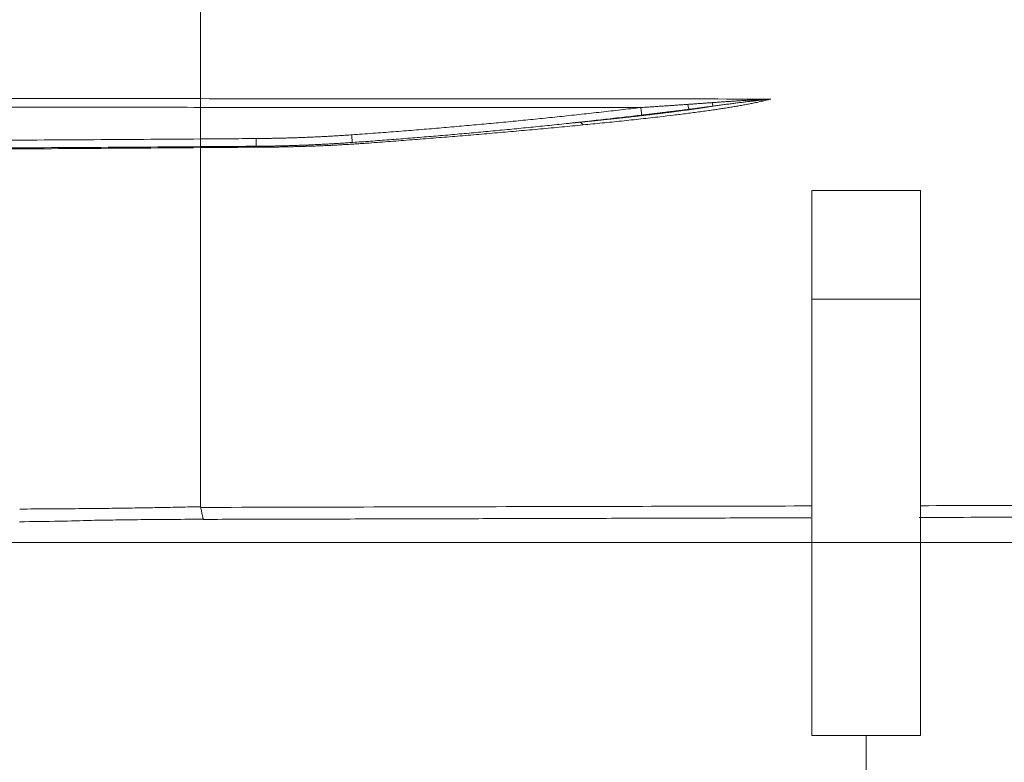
# Model space of a CAD drawing. Header units: millimetres. Extents: x 0 to 594, y 0 to 420.
# Tile 69 of 256: x 265 to 287, y 119 to 136. Entities that reach past the tile are written whole.
import ezdxf

# ---------------------------------------------------------------- set-up
doc = ezdxf.new("R2010")
doc.units = ezdxf.units.MM
doc.layers.add('1', color=7, linetype='Continuous', true_color=0xffffff)
doc.styles.add('Arial Unicode MS', font='txt')
doc.dimstyles.get("Standard").update_dxf_attribs({"dimtxt": 0.18, "dimasz": 0.18, "dimexe": 0.18, "dimexo": 0.0625, "dimgap": 0.09, "dimtad": 0, "dimtih": 1, "dimtoh": 1, "dimdec": 4, "dimzin": 0, "dimdsep": 46, "dimtxsty": 'Standard', "dimcen": 0.09, "dimadec": 0, "dimazin": 0, "dimtfac": 1, "dimtdec": 4, "dimtofl": 0, "dimtmove": 0, "dimatfit": 3, "dimfxl": 0, "dimtolj": 1, "dimtzin": 0, "dimarcsym": 0})

# ---------------------------------------------------------------- blocks, each defined once
blk = doc.blocks.new('_U1')
at = {"layer": '1', "color": 18, "lineweight": 13}
for p, q in [((345.447, 147.949), (345.447, 104.308)), ((284.299, 119.921), (284.299, 104.308)), ((284.299, 106.308), (308.79, 106.308)), ((345.447, 106.308), (320.956, 106.308))]:
    blk.add_line(p, q, dxfattribs=at)
at = {"layer": '1', "color": 18}
for points in [[(284.299, 106.308), (287.799, 107.245), (287.799, 105.37)], [(345.447, 106.308), (341.947, 105.37), (341.947, 107.245)]]:
    blk.add_solid(points, dxfattribs=at)
at = {"layer": '1', "color": 18, "linetype": 'Continuous', "lineweight": 13, "insert": (310.475, 103.672), "char_height": 3.5, "attachment_point": 7, "line_spacing_factor": 1.047437, "style": 'Arial Unicode MS'}
blk.add_mtext('\\fArial Unicode MS|b0|i0;\\W1.0000;1.22', dxfattribs=at)
blk = doc.blocks.new('_U2')
at = {"layer": '1', "color": 18, "lineweight": 13}
for p, q in [((214.297, 119.921), (214.297, 104.847)), ((284.299, 119.921), (284.299, 104.847)), ((214.297, 106.847), (226.837, 106.847)), ((284.299, 106.847), (271.76, 106.847))]:
    blk.add_line(p, q, dxfattribs=at)
at = {"layer": '1', "color": 18}
for points in [[(214.297, 106.847), (217.797, 107.785), (217.797, 105.909)], [(284.299, 106.847), (280.799, 105.909), (280.799, 107.785)]]:
    blk.add_solid(points, dxfattribs=at)
at = {"layer": '1', "color": 18, "linetype": 'Continuous', "lineweight": 13, "char_height": 3.5, "attachment_point": 7, "line_spacing_factor": 1.047437, "style": 'Arial Unicode MS'}
for s, insert in [('\\fArial Unicode MS|b0|i0;\\W1.0000;1.4', (228.522, 104.212)), ('\\fArial Unicode MS|b0|i0;\\W1.0000;CHOCK CTRS', (238.469, 104.212))]:
    blk.add_mtext(s, dxfattribs=dict(at, insert=insert))
blk = doc.blocks.new('_U3')
at = {"layer": '1', "color": 18, "lineweight": 13}
for p, q in [((101.994, 157.397), (101.994, 93.087)), ((345.447, 147.949), (345.447, 93.087)), ((101.994, 95.087), (184.093, 95.087)), ((345.447, 95.087), (263.348, 95.087))]:
    blk.add_line(p, q, dxfattribs=at)
at = {"layer": '1', "color": 18}
for points in [[(101.994, 95.087), (105.494, 96.025), (105.494, 94.149)], [(345.447, 95.087), (341.947, 94.149), (341.947, 96.025)]]:
    blk.add_solid(points, dxfattribs=at)
at = {"layer": '1', "color": 18, "linetype": 'Continuous', "lineweight": 13, "char_height": 3.5, "attachment_point": 7, "line_spacing_factor": 1.047437, "style": 'Arial Unicode MS'}
for s, insert in [('\\fArial Unicode MS|b0|i0;\\W1.0000;4.87', (185.779, 92.451)), ('\\fArial Unicode MS|b0|i0;\\W1.0000;DEFLATED TUBES LENGTH', (198.445, 92.451))]:
    blk.add_mtext(s, dxfattribs=dict(at, insert=insert))
blk = doc.blocks.new('_U9')
at = {"layer": '1', "color": 18, "lineweight": 13}
for p, q in [((249.492, 164.64), (361.654, 164.64)), ((359.654, 164.64), (359.654, 150.774)), ((359.654, 124.367), (359.654, 138.607)), ((160.769, 124.367), (361.654, 124.367))]:
    blk.add_line(p, q, dxfattribs=at)
at = {"layer": '1', "color": 18}
for points in [[(359.654, 164.64), (360.592, 161.14), (358.717, 161.14)], [(359.654, 124.367), (358.717, 127.867), (360.592, 127.867)]]:
    blk.add_solid(points, dxfattribs=at)
at = {"layer": '1', "color": 18, "linetype": 'Continuous', "lineweight": 13, "char_height": 3.5, "attachment_point": 7, "rotation": 90, "line_spacing_factor": 1.047437, "style": 'Arial Unicode MS'}
for s, insert in [('\\fArial Unicode MS|b0|i0;\\W1.0000;SINGLE POINT LIFT* EYE', (369.695, 140.265)), ('\\fArial Unicode MS|b0|i0;\\W1.0000;0.81', (362.633, 140.265))]:
    blk.add_mtext(s, dxfattribs=dict(at, insert=insert))
blk = doc.blocks.new('_U10')
at = {"layer": '1', "color": 18, "lineweight": 13}
for p, q in [((249.492, 222.88), (380.277, 222.88)), ((378.277, 222.88), (378.277, 151.235)), ((378.277, 124.367), (378.277, 139.069)), ((160.769, 124.367), (380.277, 124.367))]:
    blk.add_line(p, q, dxfattribs=at)
at = {"layer": '1', "color": 18}
for points in [[(378.277, 222.88), (379.215, 219.38), (377.339, 219.38)], [(378.277, 124.367), (377.339, 127.867), (379.215, 127.867)]]:
    blk.add_solid(points, dxfattribs=at)
at = {"layer": '1', "color": 18, "linetype": 'Continuous', "lineweight": 13, "char_height": 3.5, "attachment_point": 7, "rotation": 90, "line_spacing_factor": 1.047437, "style": 'Arial Unicode MS'}
for s, insert in [('\\fArial Unicode MS|b0|i0;\\W1.0000;LIFTING STROPS* EYE', (388.318, 140.726)), ('\\fArial Unicode MS|b0|i0;\\W1.0000;1.97', (381.256, 140.726))]:
    blk.add_mtext(s, dxfattribs=dict(at, insert=insert))

msp = doc.modelspace()

# ---------------------------------------------------------------- linework, layer by layer
at = {"layer": '1', "color": 155, "linetype": 'Continuous', "lineweight": 13}
for p, q in [((285.549, 132.469), (283.049, 132.469)), ((283.049, 129.969), (283.049, 132.469)), ((285.549, 132.469), (285.549, 129.969)), ((285.549, 129.969), (283.049, 129.969)), ((283.049, 119.921), (283.049, 129.969)), ((285.549, 119.921), (285.549, 129.969)), ((283.049, 119.921), (285.549, 119.921))]:
    msp.add_line(p, q, dxfattribs=at)
msp.add_ellipse((281.688, 134.724), major_axis=(-0.02, 0.199), ratio=0.166215, start_param=2.555863, end_param=2.845932, dxfattribs=at)
for points, knots in [([(268.972, 136.769), (268.972, 136.75), (268.972, 136.694), (268.972, 136.603), (268.972, 136.496), (268.972, 136.389), (268.972, 136.282), (268.972, 136.175), (268.972, 136.068), (268.972, 135.961), (268.972, 135.854), (268.972, 135.748), (268.972, 135.641), (268.972, 135.535), (268.972, 135.429), (268.972, 135.323), (268.972, 135.217), (268.972, 135.112), (268.972, 135.006), (268.972, 134.901), (268.972, 134.796), (268.972, 134.691), (268.972, 134.621), (268.972, 134.586)], [0, 0, 0, 0, 0.026369, 0.07502, 0.123675, 0.172334, 0.220996, 0.269661, 0.318329, 0.367, 0.415675, 0.464353, 0.513033, 0.561717, 0.610404, 0.659093, 0.707786, 0.756481, 0.80518, 0.853881, 0.902584, 0.951291, 1, 1, 1, 1]), ([(195.821, 135.189), (195.912, 135.185), (196.095, 135.178), (196.37, 135.167), (196.645, 135.157), (196.92, 135.146), (197.196, 135.135), (197.472, 135.125), (197.748, 135.115), (198.025, 135.104), (198.303, 135.094), (198.581, 135.084), (198.859, 135.074), (199.138, 135.064), (199.418, 135.054), (199.698, 135.045), (199.979, 135.035), (200.26, 135.025), (200.542, 135.016), (200.825, 135.006), (201.108, 134.997), (201.392, 134.988), (201.677, 134.978), (201.963, 134.969), (202.249, 134.96), (202.536, 134.951), (202.823, 134.942), (203.112, 134.933), (203.401, 134.925), (203.691, 134.916), (203.981, 134.907), (204.271, 134.899), (204.561, 134.891), (204.851, 134.882), (205.141, 134.874), (205.431, 134.866), (205.722, 134.858), (206.012, 134.85), (206.303, 134.842), (206.594, 134.835), (206.884, 134.827), (207.175, 134.819), (207.467, 134.812), (207.758, 134.805), (208.049, 134.797), (208.341, 134.79), (208.633, 134.783), (208.925, 134.776), (209.217, 134.769), (209.51, 134.762), (209.802, 134.756), (210.095, 134.749), (210.388, 134.742), (210.682, 134.736), (210.975, 134.729), (211.269, 134.723), (211.563, 134.717), (211.858, 134.711), (212.152, 134.704), (212.447, 134.698), (212.743, 134.693), (213.038, 134.687), (213.334, 134.681), (213.63, 134.675), (213.926, 134.67), (214.223, 134.664), (214.52, 134.658), (214.818, 134.653), (215.116, 134.648), (215.414, 134.642), (215.712, 134.637), (216.011, 134.632), (216.31, 134.627), (216.61, 134.622), (216.91, 134.617), (217.21, 134.612), (218.613, 134.59), (221.158, 134.554), (224.857, 134.511), (228.599, 134.477), (232.303, 134.45), (235.617, 134.432), (238.545, 134.42), (241.123, 134.411), (243.693, 134.404), (246.268, 134.399), (248.848, 134.395), (251.424, 134.392), (253.983, 134.39), (256.523, 134.389), (259.044, 134.388), (261.548, 134.387), (264.036, 134.387), (266.509, 134.387), (268.153, 134.387), (268.972, 134.386)], [0, 0, 0, 0, 0.003754, 0.007514, 0.011278, 0.015047, 0.018822, 0.022602, 0.026389, 0.030182, 0.033981, 0.037787, 0.0416, 0.04542, 0.049247, 0.053083, 0.056926, 0.060778, 0.064638, 0.068507, 0.072384, 0.076271, 0.080168, 0.084074, 0.08799, 0.091916, 0.095853, 0.099801, 0.103759, 0.107725, 0.111691, 0.115658, 0.119626, 0.123595, 0.127565, 0.131536, 0.135509, 0.139483, 0.143459, 0.147436, 0.151415, 0.155396, 0.159379, 0.163364, 0.167351, 0.171341, 0.175333, 0.179327, 0.183324, 0.187324, 0.191327, 0.195332, 0.199341, 0.203353, 0.207368, 0.211386, 0.215408, 0.219433, 0.223462, 0.227495, 0.231532, 0.235572, 0.239617, 0.243666, 0.247719, 0.251777, 0.255839, 0.259906, 0.263977, 0.268054, 0.272135, 0.276221, 0.280313, 0.284409, 0.288511, 0.292619, 0.296732, 0.346039, 0.396967, 0.448453, 0.499435, 0.548851, 0.584308, 0.619475, 0.654535, 0.68967, 0.725042, 0.760301, 0.795271, 0.82997, 0.864415, 0.898624, 0.932613, 0.966399, 1, 1, 1, 1]), ([(268.972, 134.586), (268.972, 134.585), (268.972, 134.583), (268.972, 134.58), (268.972, 134.577), (268.972, 134.573), (268.972, 134.57), (268.972, 134.566), (268.972, 134.562), (268.972, 134.558), (268.972, 134.554), (268.972, 134.55), (268.972, 134.546), (268.972, 134.541), (268.972, 134.536), (268.972, 134.532), (268.972, 134.527), (268.972, 134.522), (268.972, 134.517), (268.972, 134.512), (268.972, 134.507), (268.972, 134.502), (268.972, 134.496), (268.972, 134.491), (268.972, 134.486), (268.972, 134.48), (268.972, 134.474), (268.972, 134.469), (268.972, 134.463), (268.972, 134.457), (268.972, 134.452), (268.972, 134.446), (268.972, 134.44), (268.972, 134.434), (268.972, 134.428), (268.972, 134.422), (268.972, 134.416), (268.972, 134.41), (268.972, 134.404), (268.972, 134.398), (268.972, 134.392), (268.972, 134.388), (268.972, 134.386)], [0, 0, 0, 0, 0.028, 0.055762, 0.083298, 0.110617, 0.137728, 0.164639, 0.19136, 0.217897, 0.244258, 0.270449, 0.296475, 0.322344, 0.34806, 0.373629, 0.399055, 0.424344, 0.449499, 0.474525, 0.499426, 0.524205, 0.548868, 0.573417, 0.597856, 0.622188, 0.646418, 0.670549, 0.694585, 0.718528, 0.742383, 0.766152, 0.789841, 0.813452, 0.836989, 0.860456, 0.883856, 0.907194, 0.930473, 0.953698, 0.976872, 1, 1, 1, 1]), ([(268.972, 134.586), (270.073, 134.585), (272.274, 134.585), (275.568, 134.583), (278.843, 134.581), (281.018, 134.578), (282.1, 134.577)], [0, 0, 0, 0, 0.251605, 0.502898, 0.752743, 1, 1, 1, 1]), ([(277.781, 133.982), (277.928, 133.996), (278.225, 134.026), (278.669, 134.071), (279.113, 134.119), (279.51, 134.164), (279.861, 134.205), (280.168, 134.243), (280.475, 134.284), (280.696, 134.315), (280.834, 134.335), (280.89, 134.344), (280.946, 134.352), (281.003, 134.361), (281.059, 134.37), (281.116, 134.379), (281.172, 134.388), (281.228, 134.397), (281.284, 134.407), (281.34, 134.417), (281.396, 134.426), (281.452, 134.436), (281.507, 134.447), (281.562, 134.457), (281.617, 134.468), (281.671, 134.478), (281.726, 134.49), (281.78, 134.501), (281.834, 134.513), (281.889, 134.525), (281.942, 134.537), (281.996, 134.549), (282.049, 134.562), (282.084, 134.571), (282.101, 134.575)], [0, 0, 0, 0, 0.098897, 0.198987, 0.299253, 0.398684, 0.467935, 0.538238, 0.608805, 0.678864, 0.691888, 0.704976, 0.718121, 0.731317, 0.744555, 0.75783, 0.771134, 0.78446, 0.797804, 0.811156, 0.824513, 0.837866, 0.85121, 0.86454, 0.877867, 0.891253, 0.904698, 0.918197, 0.931743, 0.94533, 0.958955, 0.972611, 0.986294, 1, 1, 1, 1]), ([(280.195, 134.455), (280.156, 134.452), (280.077, 134.446), (279.957, 134.438), (279.836, 134.43), (279.714, 134.422), (279.592, 134.414), (279.47, 134.405), (279.349, 134.397), (279.228, 134.39), (279.147, 134.384), (279.107, 134.382)], [0, 0, 0, 0, 0.108789, 0.218952, 0.330148, 0.442038, 0.554282, 0.66654, 0.778472, 0.889739, 1, 1, 1, 1]), ([(280.75, 134.494), (280.719, 134.492), (280.658, 134.488), (280.566, 134.481), (280.473, 134.474), (280.38, 134.468), (280.288, 134.461), (280.226, 134.457), (280.195, 134.455)], [0, 0, 0, 0, 0.164969, 0.331667, 0.499307, 0.667102, 0.834262, 1, 1, 1, 1]), ([(280.222, 134.341), (280.234, 134.342), (280.258, 134.345), (280.295, 134.35), (280.332, 134.355), (280.369, 134.36), (280.406, 134.364), (280.443, 134.369), (280.48, 134.374), (280.518, 134.379), (280.555, 134.384), (280.592, 134.389), (280.629, 134.394), (280.666, 134.399), (280.703, 134.404), (280.74, 134.409), (280.764, 134.412), (280.776, 134.414)], [0, 0, 0, 0, 0.065868, 0.13205, 0.198498, 0.265167, 0.332011, 0.398984, 0.46604, 0.533134, 0.600219, 0.667251, 0.734183, 0.800969, 0.867564, 0.933923, 1, 1, 1, 1]), ([(281.687, 134.556), (281.656, 134.554), (281.595, 134.551), (281.502, 134.545), (281.408, 134.539), (281.314, 134.533), (281.22, 134.527), (281.125, 134.521), (281.031, 134.515), (280.937, 134.508), (280.843, 134.501), (280.781, 134.497), (280.75, 134.494)], [0, 0, 0, 0, 0.098302, 0.197543, 0.297513, 0.398, 0.498795, 0.599687, 0.700464, 0.800916, 0.900832, 1, 1, 1, 1]), ([(280.776, 134.414), (280.795, 134.416), (280.833, 134.421), (280.889, 134.429), (280.945, 134.437), (281, 134.444), (281.055, 134.452), (281.11, 134.459), (281.165, 134.466), (281.22, 134.473), (281.274, 134.48), (281.328, 134.487), (281.381, 134.494), (281.435, 134.5), (281.488, 134.507), (281.541, 134.514), (281.593, 134.52), (281.646, 134.526), (281.681, 134.53), (281.698, 134.532)], [0, 0, 0, 0, 0.060942, 0.121614, 0.182016, 0.242147, 0.302008, 0.3616, 0.420923, 0.479979, 0.53877, 0.5973, 0.65557, 0.713585, 0.771349, 0.828866, 0.886143, 0.943186, 1, 1, 1, 1]), ([(281.964, 134.571), (281.941, 134.569), (281.895, 134.567), (281.825, 134.563), (281.756, 134.56), (281.709, 134.557), (281.687, 134.556)], [0, 0, 0, 0, 0.244695, 0.500089, 0.755439, 1, 1, 1, 1]), ([(281.698, 134.532), (281.708, 134.533), (281.729, 134.536), (281.759, 134.539), (281.789, 134.543), (281.819, 134.546), (281.848, 134.55), (281.878, 134.553), (281.908, 134.556), (281.938, 134.559), (281.958, 134.562), (281.968, 134.563)], [0, 0, 0, 0, 0.113726, 0.225651, 0.336259, 0.44604, 0.555486, 0.665098, 0.775379, 0.88684, 1, 1, 1, 1]), ([(281.968, 134.563), (281.979, 134.564), (282.001, 134.566), (282.035, 134.569), (282.068, 134.573), (282.09, 134.574), (282.101, 134.575)], [0, 0, 0, 0, 0.250683, 0.500617, 0.750248, 1, 1, 1, 1]), ([(282.101, 134.575), (282.101, 134.575), (282.102, 134.576), (282.102, 134.576), (282.102, 134.576), (282.102, 134.576), (282.102, 134.577), (282.102, 134.577), (282.101, 134.577), (282.101, 134.577), (282.1, 134.577), (282.1, 134.577)], [0, 0, 0, 0, 0.117068, 0.226697, 0.335213, 0.444825, 0.555092, 0.664711, 0.773243, 0.882899, 1, 1, 1, 1]), ([(279.107, 134.382), (279.031, 134.373), (278.879, 134.355), (278.652, 134.329), (278.425, 134.303), (278.199, 134.277), (277.973, 134.252), (277.748, 134.227), (277.523, 134.203), (277.298, 134.179), (277.073, 134.155), (276.849, 134.132), (276.624, 134.109), (276.399, 134.087), (276.174, 134.065), (275.949, 134.043), (275.723, 134.021), (275.496, 134), (275.269, 133.98), (275.041, 133.959), (274.812, 133.939), (274.582, 133.919), (274.351, 133.9), (274.119, 133.88), (273.886, 133.861), (273.651, 133.843), (273.415, 133.824), (273.177, 133.806), (272.938, 133.788), (272.697, 133.771), (272.536, 133.759), (272.455, 133.754)], [0, 0, 0, 0, 0.034394, 0.068661, 0.102815, 0.136872, 0.170847, 0.204753, 0.238607, 0.272422, 0.306214, 0.339997, 0.373787, 0.407598, 0.441445, 0.475342, 0.509306, 0.54335, 0.577489, 0.611738, 0.646112, 0.680627, 0.715296, 0.750134, 0.785157, 0.82038, 0.855816, 0.891481, 0.927391, 0.963559, 1, 1, 1, 1]), ([(277.564, 134.03), (277.595, 134.033), (277.698, 134.044), (277.871, 134.063), (278.084, 134.087), (278.296, 134.111), (278.507, 134.135), (278.717, 134.159), (278.925, 134.183), (279.063, 134.199), (279.132, 134.207)], [0, 0, 0, 0, 0.059746, 0.196175, 0.332001, 0.467166, 0.601609, 0.735269, 0.868086, 1, 1, 1, 1]), ([(279.132, 134.207), (279.148, 134.209), (279.179, 134.213), (279.226, 134.218), (279.272, 134.224), (279.32, 134.23), (279.367, 134.235), (279.414, 134.241), (279.462, 134.247), (279.51, 134.252), (279.557, 134.258), (279.605, 134.264), (279.653, 134.27), (279.701, 134.276), (279.749, 134.282), (279.797, 134.287), (279.845, 134.293), (279.892, 134.299), (279.94, 134.305), (279.987, 134.311), (280.035, 134.317), (280.082, 134.323), (280.128, 134.329), (280.175, 134.335), (280.206, 134.339), (280.222, 134.341)], [0, 0, 0, 0, 0.042554, 0.085351, 0.128367, 0.17158, 0.214968, 0.258507, 0.302176, 0.345951, 0.389809, 0.43373, 0.477689, 0.521664, 0.565632, 0.609572, 0.65346, 0.697273, 0.74099, 0.784588, 0.828044, 0.871336, 0.914441, 0.957336, 1, 1, 1, 1]), ([(272.471, 133.577), (272.541, 133.582), (272.68, 133.592), (272.891, 133.607), (273.103, 133.623), (273.315, 133.639), (273.529, 133.656), (273.744, 133.673), (273.959, 133.69), (274.176, 133.708), (274.393, 133.726), (274.61, 133.744), (274.828, 133.763), (275.046, 133.782), (275.265, 133.802), (275.483, 133.822), (275.702, 133.842), (275.921, 133.863), (276.139, 133.884), (276.357, 133.905), (276.575, 133.927), (276.793, 133.949), (277.01, 133.971), (277.227, 133.994), (277.411, 134.013), (277.523, 134.025), (277.564, 134.03)], [0, 0, 0, 0, 0.04101, 0.082281, 0.123794, 0.165531, 0.207471, 0.249598, 0.291892, 0.334334, 0.376906, 0.41959, 0.462367, 0.505217, 0.548123, 0.591067, 0.634028, 0.67699, 0.719932, 0.762838, 0.805687, 0.848463, 0.891145, 0.933715, 0.976156, 1, 1, 1, 1]), ([(272.856, 133.565), (272.938, 133.571), (273.103, 133.583), (273.349, 133.601), (273.596, 133.62), (273.843, 133.639), (274.089, 133.658), (274.336, 133.678), (274.582, 133.698), (274.828, 133.718), (275.073, 133.738), (275.319, 133.759), (275.564, 133.78), (275.81, 133.801), (276.057, 133.822), (276.304, 133.844), (276.551, 133.866), (276.799, 133.889), (277.045, 133.912), (277.291, 133.935), (277.536, 133.958), (277.699, 133.974), (277.781, 133.982)], [0, 0, 0, 0, 0.049736, 0.099532, 0.149371, 0.19924, 0.249123, 0.299004, 0.348869, 0.398701, 0.448486, 0.498208, 0.548014, 0.598046, 0.648251, 0.698575, 0.748964, 0.799364, 0.849721, 0.899982, 0.950093, 1, 1, 1, 1]), ([(272.455, 133.754), (272.434, 133.752), (272.392, 133.749), (272.329, 133.745), (272.267, 133.741), (272.204, 133.737), (272.141, 133.733), (272.079, 133.729), (272.016, 133.725), (271.953, 133.722), (271.891, 133.718), (271.828, 133.715), (271.765, 133.712), (271.702, 133.709), (271.639, 133.706), (271.577, 133.703), (271.514, 133.7), (271.451, 133.697), (271.388, 133.695), (271.325, 133.692), (271.262, 133.69), (271.2, 133.688), (271.137, 133.685), (271.074, 133.683), (271.011, 133.682), (270.948, 133.68), (270.885, 133.678), (270.822, 133.677), (270.759, 133.675), (270.696, 133.674), (270.633, 133.673), (270.57, 133.671), (270.507, 133.67), (270.444, 133.67), (270.381, 133.669), (270.318, 133.668), (270.276, 133.668), (270.255, 133.668)], [0, 0, 0, 0, 0.028521, 0.057044, 0.085571, 0.1141, 0.142632, 0.171167, 0.199705, 0.228246, 0.25679, 0.285337, 0.313887, 0.342439, 0.370995, 0.399554, 0.428116, 0.45668, 0.485248, 0.513819, 0.542393, 0.57097, 0.59955, 0.628133, 0.656719, 0.685309, 0.713901, 0.742497, 0.771095, 0.799697, 0.828302, 0.856911, 0.885522, 0.914137, 0.942755, 0.971376, 1, 1, 1, 1]), ([(268.972, 133.658), (269.186, 133.66), (269.614, 133.663), (270.042, 133.666), (270.255, 133.668)], [0, 0, 0, 0, 0.500022, 1, 1, 1, 1]), ([(268.972, 133.658), (268.972, 133.654), (268.972, 133.647), (268.972, 133.636), (268.972, 133.625), (268.972, 133.614), (268.972, 133.603), (268.972, 133.592), (268.972, 133.581), (268.972, 133.57), (268.972, 133.56), (268.972, 133.549), (268.972, 133.539), (268.972, 133.529), (268.972, 133.518), (268.972, 133.508), (268.972, 133.499), (268.972, 133.494), (268.972, 133.49), (268.972, 133.488), (268.972, 133.486), (268.972, 133.485), (268.972, 133.483), (268.972, 133.482), (268.972, 133.482), (268.972, 133.481), (268.972, 133.481), (268.972, 133.48), (268.972, 133.481), (268.972, 133.481)], [0, 0, 0, 0, 0.036858, 0.074511, 0.112974, 0.152269, 0.192419, 0.233452, 0.275394, 0.318277, 0.362133, 0.406993, 0.452893, 0.499872, 0.562048, 0.624325, 0.686816, 0.749645, 0.774982, 0.799795, 0.824089, 0.847867, 0.871132, 0.893886, 0.91613, 0.937864, 0.959088, 0.979801, 1, 1, 1, 1]), ([(270.259, 133.49), (270.28, 133.491), (270.322, 133.491), (270.385, 133.492), (270.448, 133.492), (270.511, 133.493), (270.574, 133.494), (270.637, 133.495), (270.7, 133.497), (270.764, 133.498), (270.827, 133.499), (270.89, 133.501), (270.953, 133.503), (271.016, 133.504), (271.079, 133.506), (271.143, 133.508), (271.206, 133.51), (271.269, 133.513), (271.332, 133.515), (271.395, 133.518), (271.459, 133.52), (271.522, 133.523), (271.585, 133.526), (271.648, 133.529), (271.711, 133.532), (271.775, 133.535), (271.838, 133.538), (271.901, 133.541), (271.964, 133.545), (272.028, 133.549), (272.091, 133.552), (272.154, 133.556), (272.218, 133.56), (272.281, 133.564), (272.344, 133.568), (272.408, 133.573), (272.45, 133.576), (272.471, 133.577)], [0, 0, 0, 0, 0.028472, 0.056951, 0.085436, 0.113927, 0.142424, 0.170927, 0.199436, 0.227951, 0.256472, 0.284999, 0.313532, 0.342071, 0.370616, 0.399166, 0.427722, 0.456284, 0.484852, 0.513425, 0.542004, 0.570588, 0.599178, 0.627774, 0.656375, 0.684981, 0.713593, 0.74221, 0.770832, 0.79946, 0.828093, 0.856732, 0.885375, 0.914024, 0.942677, 0.971336, 1, 1, 1, 1]), ([(270.485, 133.47), (270.505, 133.47), (270.544, 133.47), (270.604, 133.471), (270.664, 133.472), (270.724, 133.472), (270.784, 133.473), (270.843, 133.474), (270.903, 133.475), (270.963, 133.477), (271.022, 133.478), (271.082, 133.479), (271.142, 133.481), (271.201, 133.482), (271.261, 133.484), (271.32, 133.486), (271.38, 133.488), (271.439, 133.49), (271.498, 133.492), (271.558, 133.494), (271.617, 133.496), (271.676, 133.498), (271.736, 133.501), (271.795, 133.503), (271.854, 133.506), (271.913, 133.509), (271.973, 133.511), (272.032, 133.514), (272.091, 133.517), (272.15, 133.52), (272.209, 133.524), (272.268, 133.527), (272.327, 133.53), (272.386, 133.534), (272.445, 133.537), (272.504, 133.541), (272.562, 133.545), (272.621, 133.549), (272.68, 133.553), (272.739, 133.557), (272.797, 133.561), (272.837, 133.564), (272.856, 133.565)], [0, 0, 0, 0, 0.025048, 0.05009, 0.075124, 0.100152, 0.125175, 0.150191, 0.175202, 0.200209, 0.225211, 0.250208, 0.275202, 0.300192, 0.32518, 0.350164, 0.375147, 0.400127, 0.425106, 0.450083, 0.47506, 0.500036, 0.525011, 0.549987, 0.574964, 0.599941, 0.62492, 0.649901, 0.674883, 0.699868, 0.724855, 0.749846, 0.77484, 0.799838, 0.82484, 0.849846, 0.874858, 0.899874, 0.924896, 0.949924, 0.974959, 1, 1, 1, 1]), ([(268.972, 133.481), (269.187, 133.482), (269.616, 133.485), (270.045, 133.489), (270.259, 133.49)], [0, 0, 0, 0, 0.501434, 1, 1, 1, 1]), ([(268.972, 133.458), (269.225, 133.46), (269.729, 133.464), (270.233, 133.468), (270.485, 133.47)], [0, 0, 0, 0, 0.501491, 1, 1, 1, 1]), ([(268.972, 133.458), (268.972, 133.393), (268.972, 133.264), (268.972, 133.071), (268.972, 132.878), (268.972, 132.685), (268.972, 132.494), (268.972, 132.303), (268.972, 132.112), (268.972, 131.922), (268.972, 131.732), (268.972, 131.543), (268.972, 131.355), (268.972, 131.167), (268.972, 130.98), (268.972, 130.793), (268.972, 130.607), (268.972, 130.422), (268.972, 130.237), (268.972, 130.053), (268.972, 129.869), (268.972, 129.687), (268.972, 129.504), (268.972, 129.323), (268.972, 129.178), (268.972, 129.071), (268.972, 129), (268.972, 128.929), (268.972, 128.858), (268.972, 128.787), (268.972, 128.717), (268.972, 128.646), (268.972, 128.576), (268.972, 128.505), (268.972, 128.435), (268.972, 128.365), (268.972, 128.295), (268.972, 128.225), (268.972, 128.155), (268.972, 128.085), (268.972, 128.016), (268.972, 127.946), (268.972, 127.877), (268.972, 127.808), (268.972, 127.738), (268.972, 127.669), (268.972, 127.6), (268.972, 127.532), (268.972, 127.463), (268.972, 127.394), (268.972, 127.326), (268.972, 127.257), (268.972, 127.189), (268.972, 127.121), (268.972, 127.052), (268.972, 126.984), (268.972, 126.917), (268.972, 126.849), (268.972, 126.781), (268.972, 126.714), (268.972, 126.646), (268.972, 126.579), (268.972, 126.512), (268.972, 126.445), (268.972, 126.378), (268.972, 126.311), (268.972, 126.244), (268.972, 126.177), (268.972, 126.111), (268.972, 126.044), (268.972, 125.978), (268.972, 125.912), (268.972, 125.846), (268.972, 125.78), (268.972, 125.714), (268.972, 125.649), (268.972, 125.583), (268.972, 125.518), (268.972, 125.452), (268.972, 125.387), (268.972, 125.322), (268.972, 125.257), (268.972, 125.214), (268.972, 125.192)], [0, 0, 0, 0, 0.021686, 0.043377, 0.065074, 0.086775, 0.108482, 0.130194, 0.151911, 0.173632, 0.195359, 0.217091, 0.238827, 0.260568, 0.282314, 0.304065, 0.32582, 0.34758, 0.369344, 0.391113, 0.412887, 0.434664, 0.456447, 0.478233, 0.500024, 0.508611, 0.5172, 0.525789, 0.53438, 0.542972, 0.551565, 0.560159, 0.568754, 0.577351, 0.585949, 0.594548, 0.603148, 0.611749, 0.620352, 0.628955, 0.63756, 0.646166, 0.654773, 0.663382, 0.671991, 0.680602, 0.689214, 0.697827, 0.706441, 0.715056, 0.723673, 0.73229, 0.740909, 0.749529, 0.75815, 0.766772, 0.775395, 0.78402, 0.792645, 0.801272, 0.8099, 0.818529, 0.827159, 0.835791, 0.844423, 0.853057, 0.861691, 0.870327, 0.878964, 0.887602, 0.896241, 0.904882, 0.913523, 0.922166, 0.93081, 0.939454, 0.9481, 0.956748, 0.965396, 0.974045, 0.982696, 0.991347, 1, 1, 1, 1]), ([(268.972, 125.192), (268.818, 125.189), (268.507, 125.181), (268.042, 125.172), (267.575, 125.164), (267.107, 125.157), (266.639, 125.151), (266.1, 125.146), (265.491, 125.141), (265.038, 125.139), (264.811, 125.138)], [0, 0, 0, 0, 0.111806, 0.223889, 0.336095, 0.448445, 0.561026, 0.673923, 0.836524, 1, 1, 1, 1]), ([(283.05, 125.209), (280.86, 125.204), (278.67, 125.199), (273.98, 125.188), (271.48, 125.182), (268.979, 125.175)], [0, 0, 0, 0, 0.466915, 0.466915, 1, 1, 1, 1]), ([(269.036, 124.903), (269.036, 124.903), (269.036, 124.903), (269.035, 124.905), (269.034, 124.913), (269.031, 124.927), (269.027, 124.947), (269.022, 124.972), (269.016, 125.002), (269.008, 125.037), (269, 125.078), (268.99, 125.124), (268.983, 125.158), (268.979, 125.175)], [0, 0, 0, 0, 0.000031, 0.100882, 0.201681, 0.302376, 0.402916, 0.503249, 0.603323, 0.703087, 0.802488, 0.901477, 1, 1, 1, 1]), ([(328.985, 125.294), (326.484, 125.289), (323.984, 125.285), (318.984, 125.277), (316.484, 125.272), (311.483, 125.264), (308.983, 125.259), (303.983, 125.25), (301.482, 125.246), (296.482, 125.237), (293.982, 125.232), (289.504, 125.223), (287.527, 125.219), (285.549, 125.215)], [0, 0, 0, 0, 0.172685, 0.172685, 0.345371, 0.345371, 0.518056, 0.518056, 0.690742, 0.690742, 0.863427, 0.863427, 1, 1, 1, 1]), ([(264.809, 124.845), (265.116, 124.848), (265.669, 124.854), (266.407, 124.877), (267.004, 124.886), (267.58, 124.894), (268.251, 124.9), (268.755, 124.902), (269.036, 124.903)], [0, 0, 0, 0, 0.218348, 0.392306, 0.523587, 0.642542, 0.800828, 1, 1, 1, 1])]:
    msp.add_open_spline(points, degree=3, knots=knots, dxfattribs=at)
for points, degree in [([(195.821, 135.398), (206.252, 134.98), (216.7, 134.733), (227.153, 134.633), (237.607, 134.595), (248.062, 134.587), (258.517, 134.588), (268.972, 134.586)], 7), ([(277.689, 134.042), (278.136, 134.087), (278.583, 134.133), (279.027, 134.181), (279.471, 134.232), (279.911, 134.287), (280.348, 134.346), (280.776, 134.414)], 7), ([(280.222, 134.341), (280.216, 134.344), (280.206, 134.388), (280.195, 134.455)], 3), ([(280.776, 134.414), (280.77, 134.418), (280.76, 134.447), (280.75, 134.494)], 3), ([(281.964, 134.571), (281.991, 134.572), (282.018, 134.573), (282.045, 134.575), (282.073, 134.576), (282.1, 134.577)], 5), ([(281.968, 134.563), (281.967, 134.565), (281.965, 134.568), (281.964, 134.571)], 3), ([(195.82, 134.291), (206.255, 133.95), (216.705, 133.762), (227.158, 133.653), (237.611, 133.589), (248.065, 133.563), (258.519, 133.583), (268.972, 133.658)], 7), ([(268.972, 134.386), (268.972, 134.144), (268.972, 133.901), (268.972, 133.658)], 3), ([(268.972, 134.386), (270.42, 134.386), (271.868, 134.386), (273.316, 134.385), (274.764, 134.385), (276.211, 134.384), (277.659, 134.383), (279.107, 134.382)], 7), ([(279.132, 134.207), (279.13, 134.21), (279.119, 134.284), (279.107, 134.382)], 3), ([(268.972, 133.458), (258.519, 133.378), (248.063, 133.349), (237.608, 133.365), (227.158, 133.418), (216.706, 133.518), (206.263, 133.696), (195.818, 134.024)], 7), ([(268.972, 133.481), (258.519, 133.404), (248.065, 133.383), (237.612, 133.407), (227.158, 133.47), (216.707, 133.578), (206.258, 133.765), (195.819, 134.104)], 7), ([(277.567, 134.03), (277.571, 134.031)], 1), ([(277.572, 134.031), (277.588, 134.032), (277.605, 134.034), (277.622, 134.036), (277.638, 134.037), (277.655, 134.039), (277.672, 134.041), (277.689, 134.042)], 7), ([(277.689, 134.042), (277.718, 134.045), (277.749, 134.025), (277.781, 133.982)], 3), ([(272.455, 133.754), (272.462, 133.652), (272.469, 133.576), (272.471, 133.577)], 3), ([(270.255, 133.668), (270.256, 133.565), (270.258, 133.488), (270.259, 133.49)], 3), ([(268.976, 125.192), (268.975, 125.192), (268.973, 125.192), (268.972, 125.192)], 3), ([(268.979, 125.175), (268.978, 125.181), (268.977, 125.187), (268.976, 125.192)], 3), ([(269.036, 124.9), (276.028, 124.917), (283.02, 124.937)], 2), ([(285.517, 124.944), (307.245, 125.006), (328.973, 125.092)], 2)]:
    msp.add_open_spline(points, degree=degree, dxfattribs=at)
at = {"layer": '1', "color": 163, "linetype": 'Continuous', "lineweight": 18}
msp.add_point((284.3, 119.923), dxfattribs=at)

# ---------------------------------------------------------------- dimensions: what is measured, and where the dimension line sits
at = {"layer": '1', "color": 18, "linetype": 'Continuous', "lineweight": 13}
for base, p2, text, picture, middle in [((378.277, 222.88), (249.492, 222.88), ' <> \\P\\fArial Unicode MS|b0|i0;\\C18;{\\H1.00x;\\fArial Unicode MS|b0|i0;LIFTING STROPS* EYE\\fArial Unicode MS|b0|i0;}\\C18;', '_U10', (378.277, 167.02)), ((359.654, 164.64), (249.492, 164.64), ' <> \\P\\fArial Unicode MS|b0|i0;\\C18;{\\H1.00x;\\fArial Unicode MS|b0|i0;SINGLE POINT LIFT* EYE\\fArial Unicode MS|b0|i0;}\\C18;', '_U9', (359.654, 201.723))]:
    dim = msp.add_linear_dim(base=base, p1=(160.769, 124.367), p2=p2, angle=90, text=text, dimstyle='Standard', override={"dimtxt": 3.5, "dimasz": 3.5, "dimexe": 2, "dimexo": 0, "dimgap": 1.5, "dimtih": 0, "dimtoh": 0, "dimdec": 2, "dimlfac": 0.02, "dimdsep": 46, "dimlunit": 2, "dimtxsty": 'Arial Unicode MS', "dimsah": 1, "dimse1": 0, "dimse2": 0, "dimsd1": 0, "dimsd2": 0, "dimclrd": 18, "dimclre": 18, "dimclrt": 18, "dimtol": 0, "dimtm": -0.1, "dimtfac": 1, "dimtdec": 2, "dimtofl": 1, "dimtmove": 0, "dimlwd": 13, "dimlwe": 13}, dxfattribs=at)
    dim.commit()
    dim.dimension.update_dxf_attribs({"geometry": picture, "text_midpoint": middle, "dimtype": 160})
for base, p1, p2, text, override, picture, middle in [((101.994, 95.087), (345.447, 147.949), (101.994, 157.397), ' <> \\fArial Unicode MS|b0|i0;\\C18;{\\H1.00x;\\fArial Unicode MS|b0|i0;DEFLATED TUBES LENGTH\\fArial Unicode MS|b0|i0;}\\C18;', {"dimtxt": 3.5, "dimasz": 3.5, "dimexe": 2, "dimexo": 0, "dimgap": 1.5, "dimtih": 1, "dimtoh": 1, "dimdec": 2, "dimlfac": 0.02, "dimdsep": 46, "dimlunit": 2, "dimtxsty": 'Arial Unicode MS', "dimsah": 1, "dimse1": 0, "dimse2": 0, "dimsd1": 0, "dimsd2": 0, "dimclrd": 18, "dimclre": 18, "dimclrt": 18, "dimtol": 0, "dimtm": -0.1, "dimtfac": 1, "dimtdec": 2, "dimtofl": 1, "dimtmove": 0, "dimlwd": 13, "dimlwe": 13}, '_U3', (223.72, 95.087)), ((214.297, 106.847), (284.299, 119.921), (214.297, 119.921), ' <> \\fArial Unicode MS|b0|i0;\\C18;{\\H1.00x;\\fArial Unicode MS|b0|i0;CHOCK CTRS\\fArial Unicode MS|b0|i0;}\\C18;', {"dimtxt": 3.5, "dimasz": 3.5, "dimexe": 2, "dimexo": 0, "dimgap": 1.5, "dimtih": 1, "dimtoh": 1, "dimdec": 1, "dimlfac": 0.02, "dimdsep": 46, "dimlunit": 2, "dimtxsty": 'Arial Unicode MS', "dimsah": 1, "dimse1": 0, "dimse2": 0, "dimsd1": 0, "dimsd2": 0, "dimclrd": 18, "dimclre": 18, "dimclrt": 18, "dimtol": 0, "dimtm": -0.1, "dimtfac": 1, "dimtdec": 2, "dimtofl": 1, "dimtmove": 0, "dimlwd": 13, "dimlwe": 13}, '_U2', (249.298, 106.847))]:
    dim = msp.add_linear_dim(base=base, p1=p1, p2=p2, text=text, dimstyle='Standard', override=override, dxfattribs=at)
    dim.commit()
    dim.dimension.update_dxf_attribs({"geometry": picture, "text_midpoint": middle, "dimtype": 160})
dim = msp.add_linear_dim(base=(284.299, 106.308), p1=(345.447, 147.949), p2=(284.299, 119.921), dimstyle='Standard', override={"dimtxt": 3.5, "dimasz": 3.5, "dimexe": 2, "dimexo": 0, "dimgap": 1.5, "dimtih": 1, "dimtoh": 1, "dimdec": 2, "dimlfac": 0.02, "dimdsep": 46, "dimlunit": 2, "dimtxsty": 'Arial Unicode MS', "dimsah": 1, "dimse1": 0, "dimse2": 0, "dimsd1": 0, "dimsd2": 0, "dimclrd": 18, "dimclre": 18, "dimclrt": 18, "dimtol": 0, "dimtm": -0.1, "dimtfac": 1, "dimtdec": 2, "dimtofl": 1, "dimtmove": 0, "dimlwd": 13, "dimlwe": 13}, dxfattribs=at)
dim.commit()
dim.dimension.update_dxf_attribs({"geometry": '_U1', "text_midpoint": (314.873, 106.308), "dimtype": 160})

doc.saveas('drawing.dxf')
